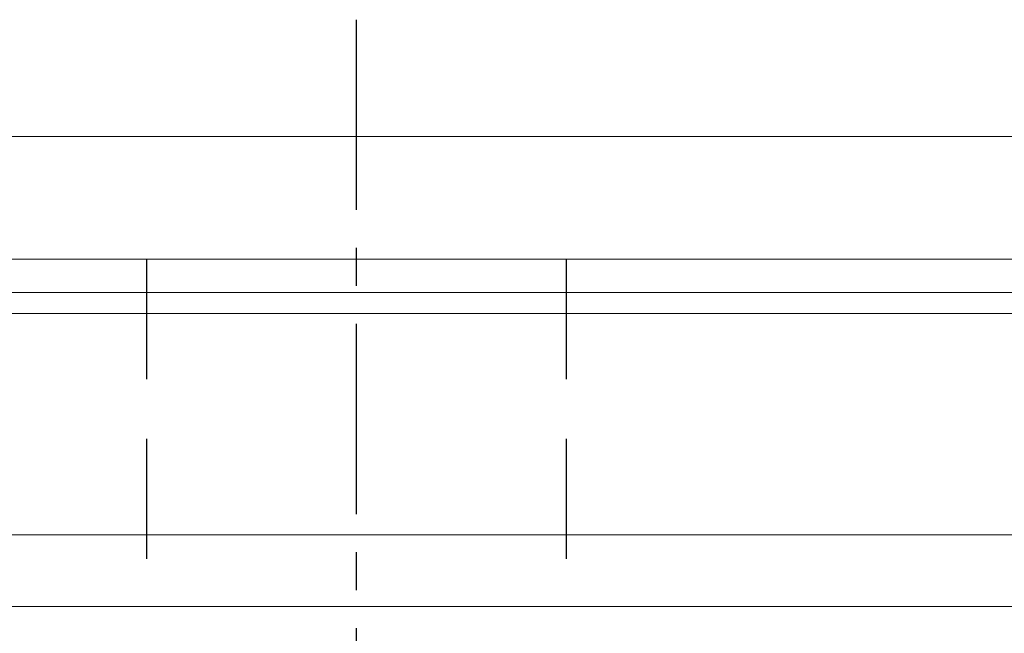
# Model space of a CAD drawing. Header units: millimetres. Extents: x 303 to 565, y 61 to 171.
# Tile 5 of 52: x 473 to 490, y 79 to 89. Entities that reach past the tile are written whole.
import ezdxf

# ---------------------------------------------------------------- set-up
doc = ezdxf.new("R2010")
doc.units = ezdxf.units.MM
doc.linetypes.add('CENTER', pattern=[10.16, 6.35, -1.27, 1.27, -1.27])
doc.linetypes.add('DASHED', pattern=[0.75, 0.5, -0.25])
for name, color, linetype in [('CL', 1, 'CENTER'), ('HID', 2, 'DASHED'), ('OUT', 3, 'Continuous')]:
    doc.layers.add(name, color=color, linetype=linetype)

msp = doc.modelspace()

# ---------------------------------------------------------------- linework, layer by layer
at = {"layer": 'CL', "color": 0, "ltscale": 0.5}
msp.add_line((479.028, 89.118), (479.028, 75.318), dxfattribs=at)
at = {"layer": 'HID', "color": 0, "ltscale": 4}
for p, q in [((475.528, 85.118), (475.528, 79.318)), ((482.528, 85.118), (482.528, 79.318))]:
    msp.add_line(p, q, dxfattribs=at)
at = {"layer": 'OUT', "color": 0, "linetype": 'Continuous', "lineweight": 15}
for p, q in [((530.028, 87.168), (471.028, 87.168)), ((530.028, 85.118), (471.028, 85.118)), ((565.028, 84.564), (446.086, 84.564)), ((565.028, 84.211), (446.031, 84.211)), ((565.028, 80.518), (444.909, 80.518)), ((565.028, 79.318), (399.028, 79.318))]:
    msp.add_line(p, q, dxfattribs=at)

doc.saveas('drawing.dxf')
